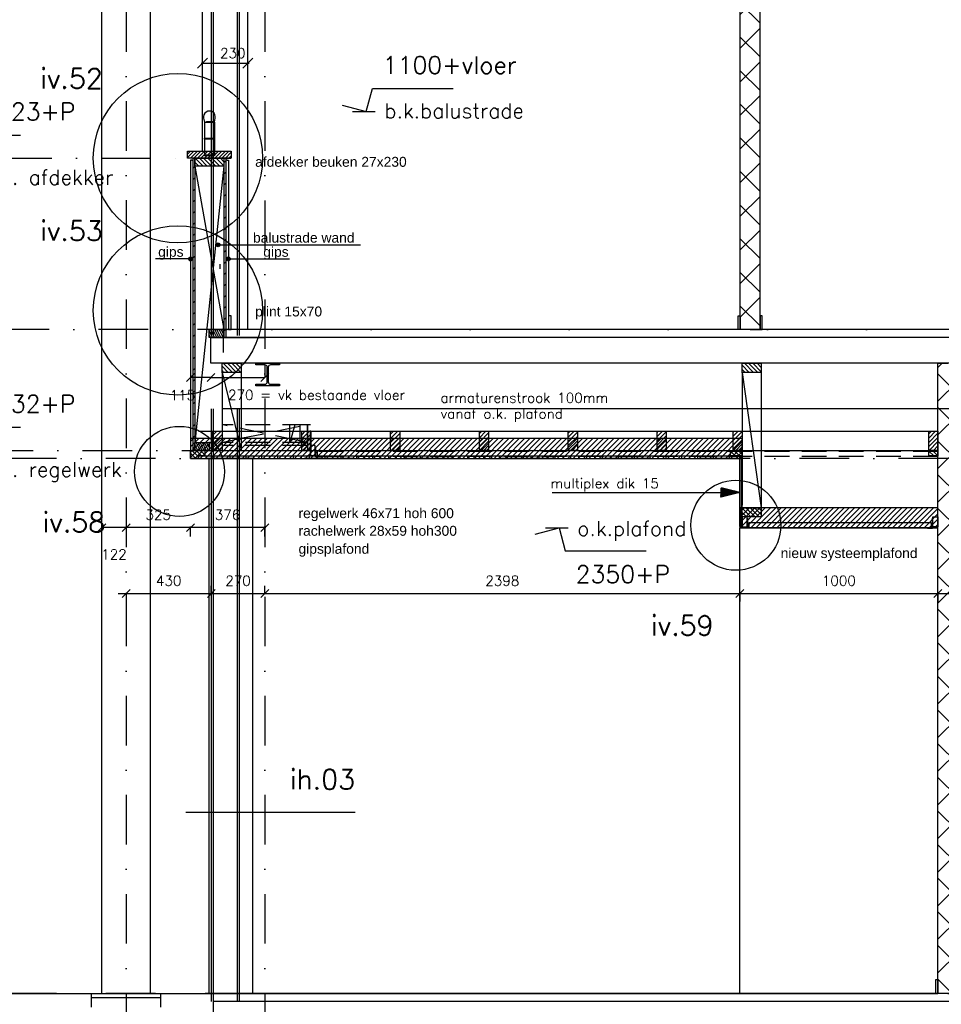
# Model space of a CAD drawing. Extents: x 98997 to 245130, y 18007 to 138999.
# Tile 32 of 58: x 119658 to 124309, y 92391 to 97360. Entities that reach past the tile are written whole.
import ezdxf

# ---------------------------------------------------------------- set-up
doc = ezdxf.new("R2010")
doc.units = 0
doc.header["$LTSCALE"] = 20
doc.header["$MEASUREMENT"] = 0
doc.header["$PDSIZE"] = -1
for name, pattern in [('DASHDOT', [25, 12.5, -6.25, 0, -6.25]), ('DD1', [2.66667, 1.66667, -0.5, 0, -0.5]), ('HIDDEN', [9.375, 6.25, -3.125])]:
    doc.linetypes.add(name, pattern=pattern)
doc.layers.get('0').update_dxf_attribs({"linetype": 'CONTINUOUS'})
doc.layers.get('DEFPOINTS').update_dxf_attribs({"linetype": 'CONTINUOUS'})
for name, color, linetype in [('_DETAILNUMMERS', 4, 'CONTINUOUS'), ('_DETAILNUMMERSTEKST', 4, 'CONTINUOUS'), ('A--01A1_ACEER', 1, 'CONTINUOUS'), ('A--A22--_F123-', 9, 'CONTINUOUS'), ('A--A25--_F--3-', 9, 'CONTINUOUS'), ('A--A42--_F--3-', 9, 'CONTINUOUS'), ('A--A42--_F-23-', 9, 'CONTINUOUS'), ('A--L13D2_VLOEREN', 2, 'CONTINUOUS'), ('A--L13D3_VLOEREN', 3, 'CONTINUOUS'), ('A--L21D2_BUITENWAND', 2, 'CONTINUOUS'), ('A--L21DC1_BUITENWAND', 1, 'HIDDEN'), ('A--L22--', 3, 'CONTINUOUS'), ('A--L22--_F--3-', 7, 'CONTINUOUS'), ('A--L22D2_BINNENWAND', 2, 'CONTINUOUS'), ('A--L23--', 7, 'CONTINUOUS'), ('A--L24D1_TRAPPEN', 1, 'CONTINUOUS'), ('A--L25--', 7, 'CONTINUOUS'), ('A--L25--_F-23-', 7, 'CONTINUOUS'), ('A--L28--', 7, 'CONTINUOUS'), ('A--L31D1_BUITENKOZIJN', 1, 'CONTINUOUS'), ('A--L35-D2-_PLAFONDS', 2, 'CONTINUOUS'), ('A--L35-D4-_PLAFONDS', 4, 'CONTINUOUS'), ('A--L35D1_PLAFONDS', 1, 'CONTINUOUS'), ('A--L42--', 7, 'CONTINUOUS'), ('A--L42--_F--3-', 7, 'CONTINUOUS'), ('A--L42--_F-23-', 7, 'CONTINUOUS'), ('A--M$1A-_F123-', 1, 'CONTINUOUS'), ('A--M01A1_MAATVOERING', 1, 'CONTINUOUS'), ('A--M01B1_HOOGTE_MAATV', 1, 'CONTINUOUS'), ('A--T$1A-_F123_20', 1, 'CONTINUOUS'), ('A--T01A-25_TEKST', 2, 'CONTINUOUS'), ('A--T01B2_HOOGTE_MAATV', 2, 'CONTINUOUS'), ('A--T01B3_HOOGTE_MAATV', 3, 'CONTINUOUS'), ('B--L13D8_VLOEREN', 8, 'CONTINUOUS'), ('B--L21D8_BUITENWAND', 8, 'CONTINUOUS'), ('B--L21DC8_BUITENWAND', 8, 'HIDDEN'), ('B--L28D8_KONSTR', 8, 'CONTINUOUS'), ('STRAMIEN', 8, 'DD1'), ('X--LR---_CP', 7, 'CONTINUOUS')]:
    doc.layers.add(name, color=color, linetype=linetype)
doc.styles.add('ALFA-0_25', font='ROMANS')
doc.styles.add('EB2', font='ARIAL.TTF')
doc.styles.add('HIEMSTRA', font='romans.shx')
doc.styles.add('HOOGTEXT', font='ROMANS.shx', dxfattribs={"height": 2.5})
doc.dimstyles.new('ALFA-0_25', dxfattribs={"dimscale": 40, "dimtxt": 2.5, "dimasz": 2.5, "dimexe": 0.3, "dimexo": 0.3, "dimgap": 1.25, "dimtad": 1, "dimdec": 0, "dimzin": 0, "dimdsep": 46, "dimtxsty": 'ALFA-0_25', "dimblk1": 'OBLIQUE', "dimblk2": 'OBLIQUE', "dimsah": 1, "dimcen": 0.09, "dimdle": 0.3, "dimclrd": 1, "dimclre": 1, "dimclrt": 2, "dimadec": 0, "dimazin": 0, "dimtfac": 1, "dimtdec": 0, "dimtofl": 0, "dimtmove": 2, "dimatfit": 3, "dimldrblk": 'OBLIQUE', "dimfxl": 0, "dimtvp": 625, "dimtolj": 1, "dimtzin": 0, "dimarcsym": 0})
doc.dimstyles.get("Standard").update_dxf_attribs({"dimscale": 40, "dimtxt": 2.5, "dimasz": 2, "dimexe": 0.3, "dimexo": 0.3, "dimgap": 2, "dimtad": 1, "dimdec": 0, "dimzin": 0, "dimdsep": 46, "dimtxsty": 'HIEMSTRA', "dimblk1": 'OBLIQUE', "dimblk2": 'OBLIQUE', "dimsah": 1, "dimcen": 0.09, "dimdle": 0.3, "dimclrd": 1, "dimclre": 1, "dimclrt": 3, "dimadec": 0, "dimazin": 0, "dimtfac": 1, "dimtdec": 4, "dimtix": 1, "dimtmove": 2, "dimatfit": 3, "dimldrblk": 'OBLIQUE', "dimfxl": 0, "dimtvp": 625, "dimtolj": 1, "dimtzin": 0, "dimarcsym": 0})
doc.dimstyles.new('STANDARD$0', dxfattribs={"dimscale": 50, "dimtxt": 2.5, "dimasz": 2, "dimexe": 2, "dimexo": 0, "dimgap": 2, "dimtad": 1, "dimdec": 0, "dimzin": 0, "dimdsep": 46, "dimtxsty": 'ALFA-0_25', "dimblk1": 'OBLIQUE', "dimblk2": 'OBLIQUE', "dimsah": 1, "dimcen": -3, "dimdle": 2, "dimclrd": 1, "dimclre": 1, "dimclrt": 2, "dimadec": 0, "dimazin": 0, "dimtfac": 0.666667, "dimtofl": 0, "dimtmove": 2, "dimatfit": 3, "dimldrblk": 'OBLIQUE', "dimfxl": 0, "dimtvp": 0.833333, "dimtolj": 1, "dimtzin": 0, "dimarcsym": 0})
pattern_1 = [(45, (0, 0), (-10.6066, 10.6066), [])]

# ---------------------------------------------------------------- blocks, each defined once
blk = doc.blocks.new('Q020489-B')
at = {"layer": 'B--L28D8_KONSTR'}
blk.add_lwpolyline([(60, -57), (-60, -57), (-60, -49), (-14.5, -49, 0.414214), (-2.5, -37), (-2.5, 37, 0.414214), (-14.5, 49), (-60, 49), (-60, 57), (60, 57), (60, 49), (14.5, 49, 0.414214), (2.5, 37), (2.5, -37, 0.414214), (14.5, -49), (60, -49)], format="xyb", close=True, dxfattribs=at)
at = {"layer": 'X--LR---_CP'}
for p in [(-2.5, 0), (2.5, 0)]:
    blk.add_point(p, dxfattribs=at)
blk = doc.blocks.new('HOOGTEP')
at = {"layer": 'A--M01A1_MAATVOERING'}
for p, q in [((0, 0), (0.624, 2.33)), ((0.624, 2.33), (8.794, 2.33)), ((-2.415, 0.647), (0, 0))]:
    blk.add_line(p, q, dxfattribs=at)
at = {"layer": 'A--M01B1_HOOGTE_MAATV'}
blk.add_line((-1.379, 0), (0.911, 0), dxfattribs=at)
at = {"layer": 'A--T01B2_HOOGTE_MAATV', "style": 'HOOGTEXT', "flags": 4}
blk.add_attdef('TEKST', (1.84, -0.671), '', height=1.5, dxfattribs=at)
at = {"layer": 'A--T01B3_HOOGTE_MAATV', "style": 'HOOGTEXT', "flags": 4}
blk.add_attdef('HOOGTE', (1.673, 3.819), '', height=1.75, dxfattribs=at)
blk = doc.blocks.new('Q020259-')
at = {"layer": 'A--A25--_F--3-'}
h = blk.add_hatch(dxfattribs=at)
h.set_pattern_fill('ALFALINE', color=256, scale=15, style=0, pattern_type=2)
h.set_pattern_definition(pattern_1)
h.paths.add_polyline_path([(0, 0), (0, 46), (28, 46), (28, 0)])
at = {"layer": 'A--L25--_F-23-', "color": 2, "linetype": 'Continuous'}
blk.add_lwpolyline([(0, 0), (0, 46), (28, 46), (28, 0)], close=True, dxfattribs=at)
at = {"layer": 'X--LR---_CP'}
for p in [(0, 0), (0, 0), (28, 0)]:
    blk.add_point(p, dxfattribs=at)
blk = doc.blocks.new('*U371')
at = {"layer": 'A--A42--_F-23-', "linetype": 'Continuous'}
h = blk.add_hatch(dxfattribs=at)
h.set_pattern_fill('ALFALINE', color=256, scale=40, style=0)
h.set_pattern_definition([(45, (-120537.225, -96660.898), (-28.284271, 28.284271), [])])
h.paths.add_polyline_path([(0, 0), (5, 0), (5, -1474.5), (0, -1474.5), (-5, -1474.5), (-5, 0)])
at = {"layer": 'A--L42--_F-23-', "color": 2, "linetype": 'Continuous'}
for points in [[(0, 0), (-5, 0), (-5, -1474.5), (0, -1474.5)], [(0, 0), (5, 0), (5, -1474.5), (0, -1474.5)]]:
    blk.add_lwpolyline(points, dxfattribs=at)
blk = doc.blocks.new('*U370')
at = {"layer": 'A--A42--_F-23-', "linetype": 'Continuous'}
h = blk.add_hatch(dxfattribs=at)
h.set_pattern_fill('ALFALINE', color=256, scale=40, style=0)
h.set_pattern_definition([(45, (-120693.225, -96660.898), (-28.284271, 28.284271), [])])
h.paths.add_polyline_path([(0, 0), (5, 0), (5, -905), (0, -905), (-5, -905), (-5, 0)])
at = {"layer": 'A--L42--_F-23-', "color": 2, "linetype": 'Continuous'}
for points in [[(0, 0), (-5, 0), (-5, -905), (0, -905)], [(0, 0), (5, 0), (5, -905), (0, -905)]]:
    blk.add_lwpolyline(points, dxfattribs=at)
blk = doc.blocks.new('*U369')
at = {"layer": 'A--A42--_F--3-', "linetype": 'Continuous'}
h = blk.add_hatch(dxfattribs=at)
h.set_pattern_fill('ALFALINE', color=256, scale=40, angle=45, style=0)
h.set_pattern_definition([(90, (-120525.975, -96650.898), (-40, 7e-15), [])])
h.paths.add_polyline_path([(0, 0), (6.2, 0), (6.2, -1464.5), (0, -1464.5), (-6.2, -1464.5), (-6.2, 0)])
at = {"layer": 'A--L42--_F--3-', "color": 3, "linetype": 'Continuous'}
for points in [[(0, 0), (-6.2, 0), (-6.2, -1464.5), (0, -1464.5)], [(0, 0), (6.2, 0), (6.2, -1464.5), (0, -1464.5)], [(0, 0), (6.2, 0), (6.2, -1464.5), (0, -1464.5)], [(0, 0), (6.2, 0), (6.2, -1464.5), (0, -1464.5)]]:
    blk.add_lwpolyline(points, dxfattribs=at)
blk = doc.blocks.new('*U368')
at = {"layer": 'A--A42--_F--3-', "linetype": 'Continuous'}
h = blk.add_hatch(dxfattribs=at)
h.set_pattern_fill('ALFALINE', color=256, scale=40, angle=45, style=0)
h.set_pattern_definition([(90, (-120704.475, -96650.898), (-40, 7e-15), [])])
h.paths.add_polyline_path([(0, 0), (6.2, 0), (6.2, -855), (0, -855), (-6.2, -855), (-6.2, 0)])
at = {"layer": 'A--L42--_F--3-', "color": 3, "linetype": 'Continuous'}
for points in [[(0, 0), (-6.2, 0), (-6.2, -855), (0, -855)], [(0, 0), (6.2, 0), (6.2, -855), (0, -855)], [(0, 0), (6.2, 0), (6.2, -855), (0, -855)], [(0, 0), (6.2, 0), (6.2, -855), (0, -855)]]:
    blk.add_lwpolyline(points, dxfattribs=at)
blk = doc.blocks.new('Q020283-')
at = {"layer": 'A--A25--_F--3-'}
h = blk.add_hatch(dxfattribs=at)
h.set_pattern_fill('ALFALINE', color=256, scale=15, style=0, pattern_type=2)
h.set_pattern_definition(pattern_1)
h.paths.add_polyline_path([(0, 0), (0, 96), (46, 96), (46, 0)])
at = {"layer": 'A--L25--_F-23-', "color": 2, "linetype": 'Continuous'}
blk.add_lwpolyline([(0, 0), (0, 96), (46, 96), (46, 0)], close=True, dxfattribs=at)
at = {"layer": 'X--LR---_CP'}
for p in [(0, 0), (0, 0), (46, 0)]:
    blk.add_point(p, dxfattribs=at)
blk = doc.blocks.new('_OBLIQUE')
at = {"color": 0, "linetype": 'ByBlock'}
blk.add_line((-0.5, -0.5), (0.5, 0.5), dxfattribs=at)
blk = doc.blocks.new('*D150')
at = {"color": 1, "linetype": 'ByBlock'}
for p, q in [((120900.7, 94796.4), (120513.2, 94796.4)), ((120519.2, 94751.9), (120519.2, 94802.4)), ((120894.7, 94751.9), (120894.7, 94802.4))]:
    blk.add_line(p, q, dxfattribs=at)
at = {"layer": 'DEFPOINTS', "color": 0, "linetype": 'ByBlock'}
for p in [(120519.2, 94796.4), (120519.2, 94745.9), (120894.7, 94745.9)]:
    blk.add_point(p, dxfattribs=at)
at = {"color": 1, "linetype": 'ByBlock', "xscale": 40, "yscale": 40, "zscale": 40, "rotation": 180}
blk.add_blockref('_OBLIQUE', (120519.2, 94796.4), dxfattribs=at)
at = {"color": 1, "linetype": 'ByBlock', "xscale": 40, "yscale": 40, "zscale": 40}
blk.add_blockref('_OBLIQUE', (120894.7, 94796.4), dxfattribs=at)
at = {"color": 2, "linetype": 'ByBlock', "insert": (120707, 94861.4), "char_height": 50, "attachment_point": 5, "style": 'HIEMSTRA'}
blk.add_mtext('\\A1;376', dxfattribs=at)
blk = doc.blocks.new('*D151')
at = {"color": 1, "linetype": 'ByBlock'}
blk.add_line((120525.2, 94796.4), (120188.7, 94796.4), dxfattribs=at)
at = {"layer": 'DEFPOINTS', "color": 0, "linetype": 'ByBlock'}
for p in [(120194.7, 94796.4), (120194.7, 94796.4), (120519.2, 94796.4)]:
    blk.add_point(p, dxfattribs=at)
at = {"color": 1, "linetype": 'ByBlock', "xscale": 40, "yscale": 40, "zscale": 40, "rotation": 180}
blk.add_blockref('_OBLIQUE', (120194.7, 94796.4), dxfattribs=at)
at = {"color": 1, "linetype": 'ByBlock', "xscale": 40, "yscale": 40, "zscale": 40}
blk.add_blockref('_OBLIQUE', (120519.2, 94796.4), dxfattribs=at)
at = {"color": 2, "linetype": 'ByBlock', "insert": (120357, 94861.4), "char_height": 50, "attachment_point": 5, "style": 'HIEMSTRA'}
blk.add_mtext('\\A1;325', dxfattribs=at)
blk = doc.blocks.new('*D156')
at = {"color": 1, "linetype": 'ByBlock'}
for p, q in [((120154.7, 94463.5), (120664.7, 94463.5)), ((120194.7, 94467.1), (120194.7, 94423.5)), ((120624.7, 94467.1), (120624.7, 94423.5))]:
    blk.add_line(p, q, dxfattribs=at)
at = {"layer": 'DEFPOINTS', "color": 0, "linetype": 'ByBlock'}
for p in [(120194.7, 94467.1), (120624.7, 94467.1), (120624.7, 94463.5)]:
    blk.add_point(p, dxfattribs=at)
at = {"color": 1, "linetype": 'ByBlock', "xscale": 40, "yscale": 40, "zscale": 40, "rotation": 180}
blk.add_blockref('_OBLIQUE', (120194.7, 94463.5), dxfattribs=at)
at = {"color": 1, "linetype": 'ByBlock', "xscale": 40, "yscale": 40, "zscale": 40}
blk.add_blockref('_OBLIQUE', (120624.7, 94463.5), dxfattribs=at)
at = {"color": 2, "linetype": 'ByBlock', "insert": (120409.7, 94528.5), "char_height": 50, "attachment_point": 5, "style": 'ALFA-0_25'}
blk.add_mtext('\\A1;430', dxfattribs=at)
blk = doc.blocks.new('*D157')
at = {"color": 1, "linetype": 'ByBlock'}
for p, q in [((120584.7, 94463.5), (120934.7, 94463.5)), ((120624.7, 94463.5), (120624.7, 94503.5)), ((120894.7, 94463.5), (120894.7, 94503.5))]:
    blk.add_line(p, q, dxfattribs=at)
at = {"layer": 'DEFPOINTS', "color": 0, "linetype": 'ByBlock'}
for p in [(120624.7, 94463.5), (120894.7, 94463.5), (120894.7, 94463.5)]:
    blk.add_point(p, dxfattribs=at)
at = {"color": 1, "linetype": 'ByBlock', "xscale": 40, "yscale": 40, "zscale": 40, "rotation": 180}
blk.add_blockref('_OBLIQUE', (120624.7, 94463.5), dxfattribs=at)
at = {"color": 1, "linetype": 'ByBlock', "xscale": 40, "yscale": 40, "zscale": 40}
blk.add_blockref('_OBLIQUE', (120894.7, 94463.5), dxfattribs=at)
at = {"color": 2, "linetype": 'ByBlock', "insert": (120759.7, 94528.5), "char_height": 50, "attachment_point": 5, "style": 'ALFA-0_25'}
blk.add_mtext('\\A1;270', dxfattribs=at)
blk = doc.blocks.new('*U367')
at = {"layer": 'A--A42--_F--3-', "linetype": 'Continuous'}
h = blk.add_hatch(dxfattribs=at)
h.set_pattern_fill('ALFALINE', color=256, scale=40, angle=45, style=0)
h.set_pattern_definition([(90, (-120560, -95152.148), (-40, 7e-15), [])])
h.paths.add_polyline_path([(0, 0), (0, 6.2), (2738.6, 6.2), (2738.6, 0), (2738.6, -6.3), (0, -6.3)])
at = {"layer": 'A--L42--_F--3-', "color": 3, "linetype": 'Continuous'}
for points in [[(0, 0), (0, 6.2), (2738.6, 6.2), (2738.6, 0)], [(0, 0), (0, 6.2), (2738.6, 6.2), (2738.6, 0)], [(0, 0), (0, 6.2), (2738.6, 6.2), (2738.6, 0)], [(0, 0), (0, -6.3), (2738.6, -6.3), (2738.6, 0)]]:
    blk.add_lwpolyline(points, dxfattribs=at)
blk = doc.blocks.new('*U366')
at = {"layer": 'A--A42--_F--3-', "linetype": 'Continuous'}
h = blk.add_hatch(dxfattribs=at)
h.set_pattern_fill('ALFALINE', color=256, scale=40, angle=45, style=0)
h.set_pattern_definition([(90, (-123298.563, -94802.148), (-40, 7e-15), [])])
h.paths.add_polyline_path([(0, 0), (-6.2, 0), (-6.2, 350), (0, 350), (6.2, 350), (6.2, 0)])
at = {"layer": 'A--L42--_F--3-', "color": 3, "linetype": 'Continuous'}
for points in [[(0, 0), (-6.2, 0), (-6.2, 350), (0, 350)], [(0, 0), (-6.2, 0), (-6.2, 350), (0, 350)], [(0, 0), (-6.2, 0), (-6.2, 350), (0, 350)], [(0, 0), (6.2, 0), (6.2, 350), (0, 350)]]:
    blk.add_lwpolyline(points, dxfattribs=at)
blk = doc.blocks.new('*U365')
at = {"layer": 'A--A22--_F123-', "linetype": 'Continuous'}
h = blk.add_hatch(dxfattribs=at)
h.set_pattern_fill('ALFAKRS', color=256, scale=120, style=0)
h.set_pattern_definition([(45, (-124342.31, -92445.9), (-84.85281, 84.85281), []), (135, (-124342.31, -92445.9), (-84.85281, -84.85281), [])])
h.paths.add_polyline_path([(0, 0), (-50, 0), (-50, 3180), (0, 3180), (50, 3180), (50, 0)])
at = {"layer": 'A--L22--_F--3-', "color": 3, "linetype": 'Continuous'}
for points in [[(0, 0), (-50, 0), (-50, 3180), (0, 3180)], [(0, 0), (50, 0), (50, 3180), (0, 3180)]]:
    blk.add_lwpolyline(points, dxfattribs=at)
blk = doc.blocks.new('*U364')
at = {"layer": 'A--A22--_F123-', "linetype": 'Continuous'}
h = blk.add_hatch(dxfattribs=at)
h.set_pattern_fill('ALFAKRS', color=256, scale=120, style=0)
h.set_pattern_definition([(45, (-123344.73, -95795.9), (-84.85281, 84.85281), []), (135, (-123344.73, -95795.9), (-84.85281, -84.85281), [])])
h.paths.add_polyline_path([(0, 0), (-50, 0), (-50, 3320), (0, 3320), (50, 3320), (50, 0)])
at = {"layer": 'A--L22--_F--3-', "color": 3, "linetype": 'Continuous'}
for points in [[(0, 0), (-50, 0), (-50, 3320), (0, 3320)], [(0, 0), (50, 0), (50, 3320), (0, 3320)]]:
    blk.add_lwpolyline(points, dxfattribs=at)
blk = doc.blocks.new('*D158')
at = {"color": 1, "linetype": 'ByBlock'}
for p, q in [((120854.7, 94463.5), (123332.3, 94463.5)), ((120894.7, 94463.5), (120894.7, 94503.5)), ((123292.3, 94463.5), (123292.3, 94423.5))]:
    blk.add_line(p, q, dxfattribs=at)
at = {"layer": 'DEFPOINTS', "color": 0, "linetype": 'ByBlock'}
for p in [(120894.7, 94463.5), (123292.3, 94463.5), (123292.3, 94463.5)]:
    blk.add_point(p, dxfattribs=at)
at = {"color": 1, "linetype": 'ByBlock', "xscale": 40, "yscale": 40, "zscale": 40, "rotation": 180}
blk.add_blockref('_OBLIQUE', (120894.7, 94463.5), dxfattribs=at)
at = {"color": 1, "linetype": 'ByBlock', "xscale": 40, "yscale": 40, "zscale": 40}
blk.add_blockref('_OBLIQUE', (123292.3, 94463.5), dxfattribs=at)
at = {"color": 2, "linetype": 'ByBlock', "insert": (122093.5, 94528.5), "char_height": 50, "attachment_point": 5, "style": 'ALFA-0_25'}
blk.add_mtext('\\A1;2398', dxfattribs=at)
blk = doc.blocks.new('*D159')
at = {"color": 1, "linetype": 'ByBlock'}
for p, q in [((123252.3, 94463.5), (124332.3, 94463.5)), ((123292.3, 94463.5), (123292.3, 94423.5)), ((124292.3, 94463.5), (124292.3, 94423.5))]:
    blk.add_line(p, q, dxfattribs=at)
at = {"layer": 'DEFPOINTS', "color": 0, "linetype": 'ByBlock'}
for p in [(123292.3, 94463.5), (124292.3, 94463.5), (124292.3, 94463.5)]:
    blk.add_point(p, dxfattribs=at)
at = {"color": 1, "linetype": 'ByBlock', "xscale": 40, "yscale": 40, "zscale": 40, "rotation": 180}
blk.add_blockref('_OBLIQUE', (123292.3, 94463.5), dxfattribs=at)
at = {"color": 1, "linetype": 'ByBlock', "xscale": 40, "yscale": 40, "zscale": 40}
blk.add_blockref('_OBLIQUE', (124292.3, 94463.5), dxfattribs=at)
at = {"color": 2, "linetype": 'ByBlock', "insert": (123792.3, 94528.5), "char_height": 50, "attachment_point": 5, "style": 'ALFA-0_25'}
blk.add_mtext('\\A1;1000', dxfattribs=at)
blk = doc.blocks.new('*D160')
at = {"color": 1, "linetype": 'ByBlock'}
for p, q in [((124252.3, 94463.5), (124392.3, 94463.5)), ((124292.3, 94458.2), (124292.3, 94503.5)), ((124392.3, 94458.2), (124392.3, 94503.5))]:
    blk.add_line(p, q, dxfattribs=at)
at = {"layer": 'DEFPOINTS', "color": 0, "linetype": 'ByBlock'}
for p in [(124292.3, 94458.2), (124392.3, 94463.5), (124392.3, 94458.2)]:
    blk.add_point(p, dxfattribs=at)
at = {"color": 1, "linetype": 'ByBlock', "xscale": 40, "yscale": 40, "zscale": 40, "rotation": 180}
blk.add_blockref('_OBLIQUE', (124292.3, 94463.5), dxfattribs=at)
at = {"color": 1, "linetype": 'ByBlock', "xscale": 40, "yscale": 40, "zscale": 40}
blk.add_blockref('_OBLIQUE', (124392.3, 94463.5), dxfattribs=at)
at = {"color": 2, "linetype": 'ByBlock', "insert": (124465.9, 94588.5), "char_height": 50, "attachment_point": 5, "style": 'ALFA-0_25'}
blk.add_mtext('\\A1;100', dxfattribs=at)
blk = doc.blocks.new('*D248')
at = {"layer": 'A--M$1A-_F123-', "color": 1, "lineweight": -2}
for p in [(120072.5, 94816.4), (120194.7, 94796.4)]:
    blk.add_line(p, (120072.5, 94796.4), dxfattribs=at)
at = {"layer": 'DEFPOINTS', "color": 0}
for p in [(120072.5, 94816.4), (120072.5, 94796.4), (120194.7, 94796.4)]:
    blk.add_point(p, dxfattribs=at)
at = {"layer": 'A--M$1A-_F123-', "color": 1, "lineweight": -2, "xscale": 40, "yscale": 40, "zscale": 40, "rotation": 180}
blk.add_blockref('_OBLIQUE', (120072.5, 94796.4), dxfattribs=at)
at = {"layer": 'A--M$1A-_F123-', "color": 1, "lineweight": -2, "xscale": 40, "yscale": 40, "zscale": 40}
blk.add_blockref('_OBLIQUE', (120194.7, 94796.4), dxfattribs=at)
at = {"layer": 'A--M$1A-_F123-', "color": 2, "insert": (120133.6, 94661.4), "char_height": 50, "attachment_point": 5, "style": 'ALFA-0_25'}
blk.add_mtext('\\A1;122', dxfattribs=at)
blk = doc.blocks.new('*D249')
at = {"layer": 'A--M$1A-_F123-', "color": 1, "lineweight": -2}
blk.add_line((120623.2, 95553.6), (120519.7, 95553.6), dxfattribs=at)
at = {"layer": 'DEFPOINTS', "color": 0}
for p in [(120519.7, 95553.6), (120519.7, 95553.6), (120623.2, 95553.6)]:
    blk.add_point(p, dxfattribs=at)
at = {"layer": 'A--M$1A-_F123-', "color": 1, "lineweight": -2, "xscale": 40, "yscale": 40, "zscale": 40, "rotation": 180}
blk.add_blockref('_OBLIQUE', (120519.7, 95553.6), dxfattribs=at)
at = {"layer": 'A--M$1A-_F123-', "color": 1, "lineweight": -2, "xscale": 40, "yscale": 40, "zscale": 40}
blk.add_blockref('_OBLIQUE', (120623.2, 95553.6), dxfattribs=at)
at = {"layer": 'A--M$1A-_F123-', "color": 2, "insert": (120479.2, 95464.6), "char_height": 50, "attachment_point": 5, "style": 'ALFA-0_25'}
blk.add_mtext('\\A1;115', dxfattribs=at)
blk = doc.blocks.new('*D250')
at = {"layer": 'A--M$1A-_F123-', "color": 1, "lineweight": -2}
for p in [(120894.7, 95616.9), (120623.2, 95553.6)]:
    blk.add_line(p, (120894.7, 95553.6), dxfattribs=at)
at = {"layer": 'DEFPOINTS', "color": 0}
for p in [(120894.7, 95616.9), (120623.2, 95553.6), (120894.7, 95553.6)]:
    blk.add_point(p, dxfattribs=at)
at = {"layer": 'A--M$1A-_F123-', "color": 1, "lineweight": -2, "xscale": 40, "yscale": 40, "zscale": 40, "rotation": 180}
blk.add_blockref('_OBLIQUE', (120623.2, 95553.6), dxfattribs=at)
at = {"layer": 'A--M$1A-_F123-', "color": 1, "lineweight": -2, "xscale": 40, "yscale": 40, "zscale": 40}
blk.add_blockref('_OBLIQUE', (120894.7, 95553.6), dxfattribs=at)
at = {"layer": 'A--M$1A-_F123-', "color": 2, "insert": (121155.9, 95466), "char_height": 50, "attachment_point": 5, "style": 'ALFA-0_25'}
blk.add_mtext('\\A1;270 = vk bestaande vloer', dxfattribs=at)
blk = doc.blocks.new('*D281')
at = {"layer": 'A--M$1A-_F123-', "color": 1, "lineweight": -2}
for p, q in [((120573.7, 97140.6), (120815.7, 97140.6)), ((120579.7, 97124), (120579.7, 97146.6)), ((120809.7, 97124), (120809.7, 97146.6))]:
    blk.add_line(p, q, dxfattribs=at)
at = {"layer": 'DEFPOINTS', "color": 0}
for p in [(120809.7, 97140.6), (120579.7, 97118), (120809.7, 97118)]:
    blk.add_point(p, dxfattribs=at)
at = {"layer": 'A--M$1A-_F123-', "color": 1, "lineweight": -2, "xscale": 50, "yscale": 50, "zscale": 50, "rotation": 180}
blk.add_blockref('_OBLIQUE', (120579.7, 97140.6), dxfattribs=at)
at = {"layer": 'A--M$1A-_F123-', "color": 1, "lineweight": -2, "xscale": 50, "yscale": 50, "zscale": 50}
blk.add_blockref('_OBLIQUE', (120809.7, 97140.6), dxfattribs=at)
at = {"layer": 'A--M$1A-_F123-', "color": 2, "insert": (120733.1, 97190.9), "char_height": 50, "attachment_point": 5, "style": 'ALFA-0_25'}
blk.add_mtext('\\A1;230', dxfattribs=at)
blk = doc.blocks.new('peiltje')
at = {"layer": 'A--T01A-25_TEKST'}
h = blk.add_hatch(dxfattribs=at)
h.set_pattern_fill('ANSI31', color=256, style=0)
h.set_pattern_definition([(45, (-152579.26553, -95332.97776), (-0.08838834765, 0.08838834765), [])])
h.paths.add_polyline_path([(96, -24), (0, 0), (96, 24)])
blk.add_line((947.6, 0), (0, 0), dxfattribs=at)

msp = doc.modelspace()

# ---------------------------------------------------------------- hatches: boundary and pattern name
at = {"layer": 'A--01A1_ACEER'}
h = msp.add_hatch(color=256, dxfattribs=at)
edge = h.paths.add_edge_path()
edge.add_arc((120658.9, 96223.4), 9.39, 0, 360)
h = msp.add_hatch(color=256, dxfattribs=at)
edge = h.paths.add_edge_path()
edge.add_arc((120519.7, 96152.2), 9.39, 0, 360)
h = msp.add_hatch(color=256, dxfattribs=at)
edge = h.paths.add_edge_path()
edge.add_arc((120710.7, 96152.2), 9.39, 0, 360)
at = {"layer": 'A--01A1_ACEER', "linetype": 'Continuous'}
h = msp.add_hatch(dxfattribs=at)
h.set_pattern_fill('ANSI31', color=256, scale=150, style=0)
h.set_pattern_definition([(45, (-38309.265, 200), (-13.2582521, 13.2582521), [])])
h.paths.add_polyline_path([(120520, 95145.9), (123304.8, 95145.9), (123304.8, 95245.9), (120520, 95245.9)])
h = msp.add_hatch(dxfattribs=at)
h.set_pattern_fill('ANSI31', color=256, scale=150, style=0)
h.set_pattern_definition([(45, (-31287.354, -150), (-13.2582521, 13.2582521), [])])
h.paths.add_polyline_path([(123292.3, 94795.9), (124292.3, 94795.9), (124292.3, 94895.9), (123292.3, 94895.9)])
at = {"layer": 'A--A25--_F--3-'}
h = msp.add_hatch(dxfattribs=at)
h.set_pattern_fill('ANSI31', color=256, scale=100, style=0)
h.set_pattern_definition([(45, (-51908.04, 0), (-8.8388348, 8.8388348), [])])
h.paths.add_polyline_path([(120504.7, 96660.9), (120725.7, 96660.9), (120725.7, 96695.9), (120504.7, 96695.9)])
h = msp.add_hatch(dxfattribs=at)
h.set_pattern_fill('ALFALINE', color=256, scale=15, angle=90, style=0, pattern_type=2)
h.set_pattern_definition([(135, (120688.225, 96600.668), (-10.6066, -10.6066), [])])
h.paths.add_polyline_path([(120688.2, 96620.9), (120542.2, 96620.9), (120542.2, 96660.9), (120688.2, 96660.9)])
h = msp.add_hatch(dxfattribs=at)
h.set_pattern_fill('ALFALINE', color=256, scale=15, style=0, pattern_type=2)
h.set_pattern_definition([(116.565, (120688.225, 95789.898), (-5.3033, -10.6066), [])])
h.paths.add_polyline_path([(120688.2, 95755.9), (120613.2, 95755.9), (120613.2, 95795.9), (120688.2, 95795.9)])
h = msp.add_hatch(dxfattribs=at)
h.set_pattern_fill('ALFALINE', color=256, scale=15, style=0, pattern_type=2)
h.set_pattern_definition([(116.565, (120613.225, 95180.398), (-5.3033, -10.6066), [])])
h.paths.add_polyline_path([(120613.2, 95186.4), (120542.2, 95186.4), (120542.2, 95226.4), (120613.2, 95226.4)])
h = msp.add_hatch(dxfattribs=at)
h.set_pattern_fill('ALFALINE', color=256, scale=15, angle=-90, style=0, pattern_type=2)
h.set_pattern_definition([(135, (120427.502, 95158.393), (-10.6066, -10.6066), [])])
h.paths.add_polyline_path([(120591.5, 95158.4), (120560, 95158.4), (120560, 95145.9), (120520, 95145.9), (120520, 95186.4), (120591.5, 95186.4)])
h = msp.add_hatch(dxfattribs=at)
h.set_pattern_fill('ALFALINE', color=256, scale=15, angle=-90, style=0, pattern_type=2)
h.set_pattern_definition([(135, (123205.815, 95158.398), (-10.6066, -10.6066), [])])
h.paths.add_polyline_path([(123304.8, 95158.4), (123245.8, 95158.4), (123245.8, 95186.4), (123304.8, 95186.4)])

# ---------------------------------------------------------------- linework, layer by layer
at = {"layer": '_DETAILNUMMERS'}
msp.add_line((120496.6, 93361.3), (121350.3, 93361.3), dxfattribs=at)
for centre, radius in [((120456.5, 96661), 427.3), ((120456.5, 95892.6), 427.3), ((120464.1, 95080), 227.3), ((123272.4, 94808.4), 227.3)]:
    msp.add_circle(centre, radius, dxfattribs=at)
at = {"layer": 'A--L13D2_VLOEREN'}
msp.add_line((116285.6, 92445.9), (124292.3, 92445.9), dxfattribs=at)
at = {"layer": 'A--L13D3_VLOEREN'}
for p, q in [((120623.2, 95625.9), (120623.2, 95755.9)), ((120623.2, 95755.9), (120894.7, 95755.9)), ((120894.7, 95625.9), (120623.2, 95625.9))]:
    msp.add_line(p, q, dxfattribs=at)
at = {"layer": 'A--L21D2_BUITENWAND'}
for p, q in [((120579.7, 96695.9), (120579.7, 98295.4)), ((120809.7, 95795.9), (120809.7, 98295.4)), ((120614.7, 92445.9), (120614.7, 95145.9)), ((120835, 92445.9), (120835, 95145.9))]:
    msp.add_line(p, q, dxfattribs=at)
for points in [[(120072.5, 92445.9), (120072.5, 102376.4)], [(120317.5, 92445.9), (120316.4, 102376.4)]]:
    msp.add_lwpolyline(points, dxfattribs=at)
at = {"layer": 'A--L21DC1_BUITENWAND', "linetype": 'Continuous'}
for p, q in [((120019.7, 92445.9), (120369.7, 92445.9)), ((120019.7, 92375.9), (120019.7, 92445.9)), ((120019.7, 92425.9), (120369.7, 92425.9)), ((120369.7, 92375.9), (120369.7, 92445.9))]:
    msp.add_line(p, q, dxfattribs=at)
at = {"layer": 'A--L22D2_BINNENWAND'}
msp.add_line((123292.3, 92445.9), (123292.3, 94795.9), dxfattribs=at)
at = {"layer": 'A--L23--'}
for points in [[(123294.7, 95795.9), (123284.7, 95795.9), (123284.7, 95865.9), (123294.7, 95865.9)], [(123394.7, 95795.9), (123404.7, 95795.9), (123404.7, 95865.9), (123394.7, 95865.9)], [(124292.3, 92445.9), (124282.3, 92445.9), (124282.3, 92515.9), (124292.3, 92515.9)]]:
    msp.add_lwpolyline(points, close=True, dxfattribs=at)
at = {"layer": 'A--L24D1_TRAPPEN'}
for p, q in [((120590.2, 96842.7), (120590.2, 96677.7)), ((120640.2, 96842.7), (120640.2, 96677.7)), ((120658.9, 96223.4), (121378, 96223.4)), ((120519.7, 96152.2), (120343.2, 96152.2)), ((120710.7, 96152.2), (121018.6, 96152.2))]:
    msp.add_line(p, q, dxfattribs=at)
msp.add_lwpolyline([(120590.2, 96677.7), (120640.2, 96677.7), (120640.2, 96672.7), (120590.2, 96672.7)], close=True, dxfattribs=at)
at = {"layer": 'A--L25--_F-23-', "color": 2, "linetype": 'Continuous'}
for p, q in [((120613.2, 95755.9), (120613.2, 95795.9)), ((120613.2, 95795.9), (120688.2, 95795.9)), ((120688.2, 95755.9), (120613.2, 95755.9)), ((120688.2, 95795.9), (120688.2, 95755.9)), ((120542.2, 95186.4), (120542.2, 95226.4)), ((120542.2, 95226.4), (120613.2, 95226.4)), ((120613.2, 95226.4), (120613.2, 95186.4)), ((120613.2, 95186.4), (120542.2, 95186.4))]:
    msp.add_line(p, q, dxfattribs=at)
for points in [[(120507.2, 96660.9), (120507.2, 96660.9), (120504.7, 96660.9), (120504.7, 96695.9), (120725.7, 96695.9), (120725.7, 96660.9), (120703.2, 96660.9), (120723.2, 96660.9)], [(120688.2, 96620.9), (120542.2, 96620.9), (120542.2, 96660.9), (120688.2, 96660.9)], [(120591.5, 95158.4), (120560, 95158.4), (120560, 95145.9), (120520, 95145.9), (120520, 95186.4), (120591.5, 95186.4)], [(123304.8, 95158.4), (123245.8, 95158.4), (123245.8, 95186.4), (123304.8, 95186.4)]]:
    msp.add_lwpolyline(points, close=True, dxfattribs=at)
at = {"layer": 'A--L31D1_BUITENKOZIJN'}
for p, q in [((120634.7, 97140.6), (120754.7, 97140.6)), ((120679.2, 95579.9), (120679.2, 95186.4)), ((120679.2, 95579.9), (120775.2, 95186.4)), ((120775.2, 95579.9), (120775.2, 95186.4)), ((123304.8, 95579.9), (123304.8, 94909.9)), ((123304.8, 95579.9), (123400.8, 94896.9)), ((123400.8, 95579.9), (123400.8, 94896.9)), ((120560.2, 95282.4), (124292.3, 95282.4)), ((120560.2, 95186.4), (124292.3, 95186.4))]:
    msp.add_line(p, q, dxfattribs=at)
at = {"layer": 'A--L35-D2-_PLAFONDS'}
for p, q in [((124258.7, 94820.9), (123337.4, 94820.9)), ((123337.4, 94820.9), (123337.4, 94795.9)), ((124258.7, 94795.9), (123325.9, 94795.9))]:
    msp.add_line(p, q, dxfattribs=at)
for points in [[(123304.8, 94800.9), (123329.8, 94800.9), (123329.8, 94850.9), (123304.8, 94850.9)], [(124292.3, 94800.9), (124267.3, 94800.9), (124267.3, 94850.9), (124292.3, 94850.9)]]:
    msp.add_lwpolyline(points, close=True, dxfattribs=at)
at = {"layer": 'A--L35-D4-_PLAFONDS'}
for p, q in [((123332, 94793.9), (123332, 94843.9)), ((124258.7, 94820.9), (124258.7, 94795.9)), ((124265.1, 94793.9), (124265.1, 94843.9)), ((123357, 94793.9), (123332, 94793.9)), ((124240.1, 94793.9), (124265.1, 94793.9))]:
    msp.add_line(p, q, dxfattribs=at)
at = {"layer": 'A--L35D1_PLAFONDS', "linetype": 'Continuous'}
for points in [[(120520, 95145.9), (123304.8, 95145.9), (123304.8, 95245.9), (120520, 95245.9)], [(123292.3, 94795.9), (124292.3, 94795.9), (124292.3, 94895.9), (123292.3, 94895.9)]]:
    msp.add_lwpolyline(points, close=True, dxfattribs=at)
at = {"layer": 'A--L42--', "color": 1}
for p, q in [((120542.2, 96621.2), (120688.2, 95795.9)), ((120688.2, 96620.9), (120542.2, 95226.4))]:
    msp.add_line(p, q, dxfattribs=at)
at = {"layer": 'A--L42--'}
msp.add_lwpolyline([(120630.2, 96845.2), (120630.2, 96842.7), (120640.2, 96842.7), (120644.6, 96862.7, 1.224745), (120585.8, 96862.7), (120590.2, 96842.7), (120600.2, 96842.7), (120600.2, 96845.2)], format="xyb", close=True, dxfattribs=at)
for points in [[(120600.2, 96845.2), (120630.2, 96845.2), (120630.2, 96840.2), (120600.2, 96840.2)], [(120590.2, 96762.2), (120640.2, 96762.2), (120640.2, 96757.2), (120590.2, 96757.2)], [(120710.7, 95795.9), (120725.7, 95795.9), (120725.7, 95865.9), (120710.7, 95865.9)]]:
    msp.add_lwpolyline(points, close=True, dxfattribs=at)
for centre in [(120658.9, 96223.4), (120519.7, 96152.2), (120710.7, 96152.2)]:
    msp.add_circle(centre, 9.39, dxfattribs=at)
at = {"layer": 'B--L13D8_VLOEREN'}
for p, q in [((131869.7, 95795.9), (120579.7, 95795.9)), ((131869.7, 95755.9), (120684.7, 95755.9)), ((131869.7, 95625.9), (120684.7, 95625.9)), ((131769.7, 92445.9), (120634.7, 92445.9)), ((131869.7, 92405.9), (120634.7, 92405.9)), ((120634.7, 92405.9), (120634.7, 92145.9))]:
    msp.add_line(p, q, dxfattribs=at)
at = {"layer": 'B--L21D8_BUITENWAND'}
msp.add_line((121020.7, 95225.9), (121020.7, 95314.9), dxfattribs=at)
at = {"layer": 'B--L21DC8_BUITENWAND'}
for p, q in [((120669.7, 96102.9), (120669.7, 96125.9)), ((120684.7, 95805.9), (120684.7, 95635.9)), ((121071.7, 95234.4), (120684.7, 95314.9)), ((121109.7, 95314.9), (120684.7, 95314.9)), ((121071.2, 95306.3), (120773.7, 95245.7)), ((121046.5, 95314.9), (121020.7, 95225.9)), ((120773.7, 95245.7), (120684.7, 95225.9)), ((121109.7, 95225.9), (120684.7, 95225.9)), ((121109.7, 95210.9), (120684.7, 95210.9)), ((121109.7, 95225.9), (121071.7, 95234.4)), ((121151.9, 95153.9), (121151.9, 95203.9)), ((121176.9, 95153.9), (121151.9, 95153.9)), ((124292.3, 95180.9), (121158.3, 95180.9)), ((121158.3, 95180.9), (121158.3, 95155.9)), ((124292.3, 95155.9), (121158.3, 95155.9))]:
    msp.add_line(p, q, dxfattribs=at)
for points in [[(121071.7, 95225.9), (121109.7, 95225.9), (121109.7, 95314.9), (121071.7, 95314.9)], [(121109.7, 95160.9), (121124.7, 95160.9), (121124.7, 95314.9), (121109.7, 95314.9)], [(121124.7, 95160.9), (121149.7, 95160.9), (121149.7, 95210.9), (121124.7, 95210.9)]]:
    msp.add_lwpolyline(points, close=True, dxfattribs=at)
at = {"layer": 'B--L28D8_KONSTR'}
for p, q in [((120624.7, 98755.9), (120624.7, 95765.9)), ((120634.7, 98755.9), (120634.7, 95765.9)), ((120754.7, 98755.9), (120754.7, 95765.9)), ((120764.7, 98755.9), (120764.7, 95765.9)), ((120624.7, 95395.9), (120624.7, 92405.9)), ((120634.7, 95395.9), (120634.7, 92405.9)), ((131869.7, 95395.9), (120684.7, 95395.9)), ((120754.7, 95395.9), (120754.7, 92405.9)), ((120764.7, 95395.9), (120764.7, 92405.9))]:
    msp.add_line(p, q, dxfattribs=at)
at = {"layer": 'STRAMIEN', "linetype": 'DASHDOT'}
for p, q in [((120194.7, 109950.8), (120194.7, 90605)), ((120894.7, 109950.7), (120894.7, 90604.9)), ((117569.7, 96660.9), (120512.4, 96660.9)), ((133308.3, 95795.9), (99354.7, 95795.9)), ((117474.8, 95186.4), (120522.9, 95186.4)), ((133345.8, 95145.9), (99689.2, 95145.9)), ((133345.8, 92445.9), (99689.2, 92445.9))]:
    msp.add_line(p, q, dxfattribs=at)
at = {"layer": 'X--LR---_CP'}
for p in [(120688.2, 96660.9), (120688.2, 96620.9), (120688.2, 96620.9), (120688.2, 95795.9), (120688.2, 95755.9), (120688.2, 95755.9), (120613.2, 95226.4), (120613.2, 95186.4), (120613.2, 95186.4)]:
    msp.add_point(p, dxfattribs=at)

# ---------------------------------------------------------------- block references
at = {"color": 3, "xscale": 50, "yscale": 50}
msp.add_blockref('HOOGTEP', (121406.6, 96895.9), dxfattribs=at).add_auto_attribs({'TEKST': 'b.k.balustrade', 'HOOGTE': '1100+vloer '})
ref = msp.add_blockref('HOOGTEP', (119222.3, 96660.9), dxfattribs=dict(xscale=50, yscale=50, zscale=50))
ref.add_attrib('TEKST', 'o.k. afdekker', (119471.5, 96526.9), dxfattribs={"layer": 'A--T01B2_HOOGTE_MAATV', "height": 75, "style": 'HOOGTEXT', "flags": 4})
ref.add_attrib('HOOGTE', '4223+P', (119463.2, 96851.9), dxfattribs={"layer": 'A--T01B3_HOOGTE_MAATV', "height": 87.5, "style": 'HOOGTEXT', "flags": 4})
ref = msp.add_blockref('HOOGTEP', (119222.3, 95186.4), dxfattribs=dict(xscale=50, yscale=50, zscale=50))
ref.add_attrib('TEKST', 'o.k. regelwerk', (119471.5, 95052.4), dxfattribs={"layer": 'A--T01B2_HOOGTE_MAATV', "height": 75, "style": 'HOOGTEXT', "flags": 4})
ref.add_attrib('HOOGTE', '2732+P', (119463.2, 95377.4), dxfattribs={"layer": 'A--T01B3_HOOGTE_MAATV', "height": 87.5, "style": 'HOOGTEXT', "flags": 4})
at = {"color": 3}
ref = msp.add_blockref('HOOGTEP', (122380.4, 94795.9), dxfattribs=dict(at, xscale=-50, yscale=50, rotation=180))
ref.add_attrib('TEKST', 'o.k.plafond', (122472.4, 94754.5), dxfattribs={"layer": 'A--T01B2_HOOGTE_MAATV', "height": 75, "style": 'HOOGTEXT', "flags": 4})
ref.add_attrib('HOOGTE', '2350+P', (122464, 94517.4), dxfattribs={"layer": 'A--T01B3_HOOGTE_MAATV', "height": 87.5, "style": 'HOOGTEXT', "flags": 4})
at = {"layer": 'A--01A1_ACEER', "xscale": -1}
msp.add_blockref('peiltje', (123292.3, 94974), dxfattribs=at)
at = {"layer": 'A--L22--'}
for name, p in [('*U364', (123344.7, 95795.9)), ('*U365', (124342.3, 92445.9))]:
    msp.add_blockref(name, p, dxfattribs=at)
at = {"layer": 'A--L25--'}
for name, p, rotation in [('Q020283-', (120679.2, 95625.9), 270), ('Q020283-', (123304.8, 95625.9), 270), ('Q020259-', (124292.3, 95158.4), 90), ('Q020283-', (123400.8, 94850.9), 90)]:
    msp.add_blockref(name, p, dxfattribs=dict(at, rotation=rotation))
for p in [(120633.2, 95186.4), (121081.6, 95186.4), (121530, 95186.4), (121978.3, 95186.4), (122426.7, 95186.4), (122875.1, 95186.4), (123258.8, 95186.4), (124246.3, 95186.4)]:
    msp.add_blockref('Q020283-', p, dxfattribs=at)
at = {"layer": 'A--L28--', "rotation": 180}
msp.add_blockref('Q020489-B', (120909.7, 95568.9), dxfattribs=at)
at = {"layer": 'A--L42--'}
for name, p in [('*U369', (120526, 96650.9)), ('*U371', (120537.2, 96660.9)), ('*U370', (120693.2, 96660.9)), ('*U368', (120704.5, 96650.9)), ('*U367', (120560, 95152.1)), ('*U366', (123298.6, 94802.1))]:
    msp.add_blockref(name, p, dxfattribs=at)

# ---------------------------------------------------------------- texts
at = {"layer": '_DETAILNUMMERSTEKST', "style": 'HIEMSTRA'}
for s, p in [('iv.52', (119760.3, 97013.1)), ('iv.53', (119760.3, 96244.8)), ('iv.58', (119772.2, 94773.7)), ('iv.59', (122842.7, 94252.5)), ('ih.03', (121020.7, 93475.9))]:
    msp.add_text(s, height=100, dxfattribs=at).set_placement(p)
at = {"layer": 'A--01A1_ACEER', "linetype": 'Continuous', "style": 'HIEMSTRA'}
for s, p in [('armaturenstrook 100mm ', (121781.6, 95426.5)), ('vanaf o.k. plafond', (121781.6, 95346.3))]:
    msp.add_text(s, height=50, dxfattribs=at).set_placement(p)
at = {"layer": 'A--T$1A-_F123_20', "style": 'EB2'}
for s, p in [('afdekker beuken 27x230', (120846.1, 96617.4)), ('balustrade wand', (120835.2, 96234.5)), ('gips', (120356.5, 96163.3)), ('gips', (120887, 96163.3)), ('plint 15x70', (120846.1, 95862.2)), ('regelwerk 46x71 hoh 600', (121064.9, 94844.3)), ('rachelwerk 28x59 hoh300', (121064.9, 94755.4)), ('gipsplafond', (121064.9, 94664.6)), ('nieuw systeemplafond', (123498.4, 94642.9))]:
    msp.add_text(s, height=50, dxfattribs=at).set_placement(p)
at = {"layer": 'A--T01A-25_TEKST', "style": 'HIEMSTRA'}
msp.add_text('multiplex dik 15', height=50, dxfattribs=at).set_placement((122337, 94994.8))

# ---------------------------------------------------------------- dimensions: what is measured, and where the dimension line sits
at = {"layer": 'A--M$1A-_F123-'}
for base, p1, p2, dimstyle, override, picture, middle in [((120809.7, 97140.6), (120579.7, 97118), (120809.7, 97118), 'ALFA-0_25', {"dimscale": 20}, '*D281', (120733.1, 97190.9)), ((124392.3, 94463.5), (124292.3, 94458.2), (124392.3, 94458.2), 'STANDARD$0', {"dimscale": 20, "dimclrt": 2}, '*D160', (124465.9, 94588.5))]:
    dim = msp.add_linear_dim(base=base, p1=p1, p2=p2, dimstyle=dimstyle, override=override, dxfattribs=at)
    dim.commit()
    dim.dimension.update_dxf_attribs({"geometry": picture, "text_midpoint": middle, "dimtype": 160})
for base, p2, text, picture, middle in [((120894.7, 95553.6), (120894.7, 95616.9), '270 = vk bestaande vloer', '*D250', (121155.9, 95466)), ((120519.7, 95553.6), (120519.7, 95553.6), '115', '*D249', (120479.2, 95464.6))]:
    dim = msp.add_linear_dim(base=base, p1=(120623.2, 95553.6), p2=p2, text=text, dimstyle='STANDARD$0', override={"dimscale": 20, "dimexe": 0, "dimcen": 0, "dimdle": 0, "dimtfac": 0.75, "dimtvp": 1.5}, dxfattribs=at)
    dim.commit()
    dim.dimension.update_dxf_attribs({"geometry": picture, "text_midpoint": middle, "dimtype": 160})
for base, p1, p2, dimstyle, override, picture, middle in [((120194.7253, 94796.4428), (120519.1992, 94796.4428), (120194.7253, 94796.4428), 'Standard', {"dimscale": 20, "dimclrt": 2}, '*D151', (120356.9623, 94861.4428)), ((120519.1992, 94796.4428), (120894.7253, 94745.9262), (120519.1992, 94745.9262), 'Standard', {"dimscale": 20, "dimclrt": 2}, '*D150', (120706.9623, 94861.4428)), ((120072.5, 94796.4), (120194.7, 94796.4), (120072.5, 94816.4), 'STANDARD$0', {"dimscale": 20, "dimexe": 0, "dimcen": 0, "dimdle": 0, "dimtfac": 0.75, "dimtvp": 1.5}, '*D248', (120133.6, 94661.4)), ((120624.7, 94463.5), (120194.7, 94467.1), (120624.7, 94467.1), 'STANDARD$0', {"dimscale": 20, "dimclrt": 2}, '*D156', (120409.7, 94528.5)), ((120894.7, 94463.5), (120624.7, 94463.5), (120894.7, 94463.5), 'STANDARD$0', {"dimscale": 20, "dimclrt": 2}, '*D157', (120759.7, 94528.5)), ((123292.3, 94463.5), (120894.7, 94463.5), (123292.3, 94463.5), 'STANDARD$0', {"dimscale": 20, "dimclrt": 2}, '*D158', (122093.5, 94528.5)), ((124292.3, 94463.5), (123292.3, 94463.5), (124292.3, 94463.5), 'STANDARD$0', {"dimscale": 20, "dimclrt": 2}, '*D159', (123792.3, 94528.5))]:
    dim = msp.add_linear_dim(base=base, p1=p1, p2=p2, dimstyle=dimstyle, override=override, dxfattribs=at)
    dim.commit()
    dim.dimension.update_dxf_attribs({"geometry": picture, "text_midpoint": middle})

doc.saveas('drawing.dxf')
